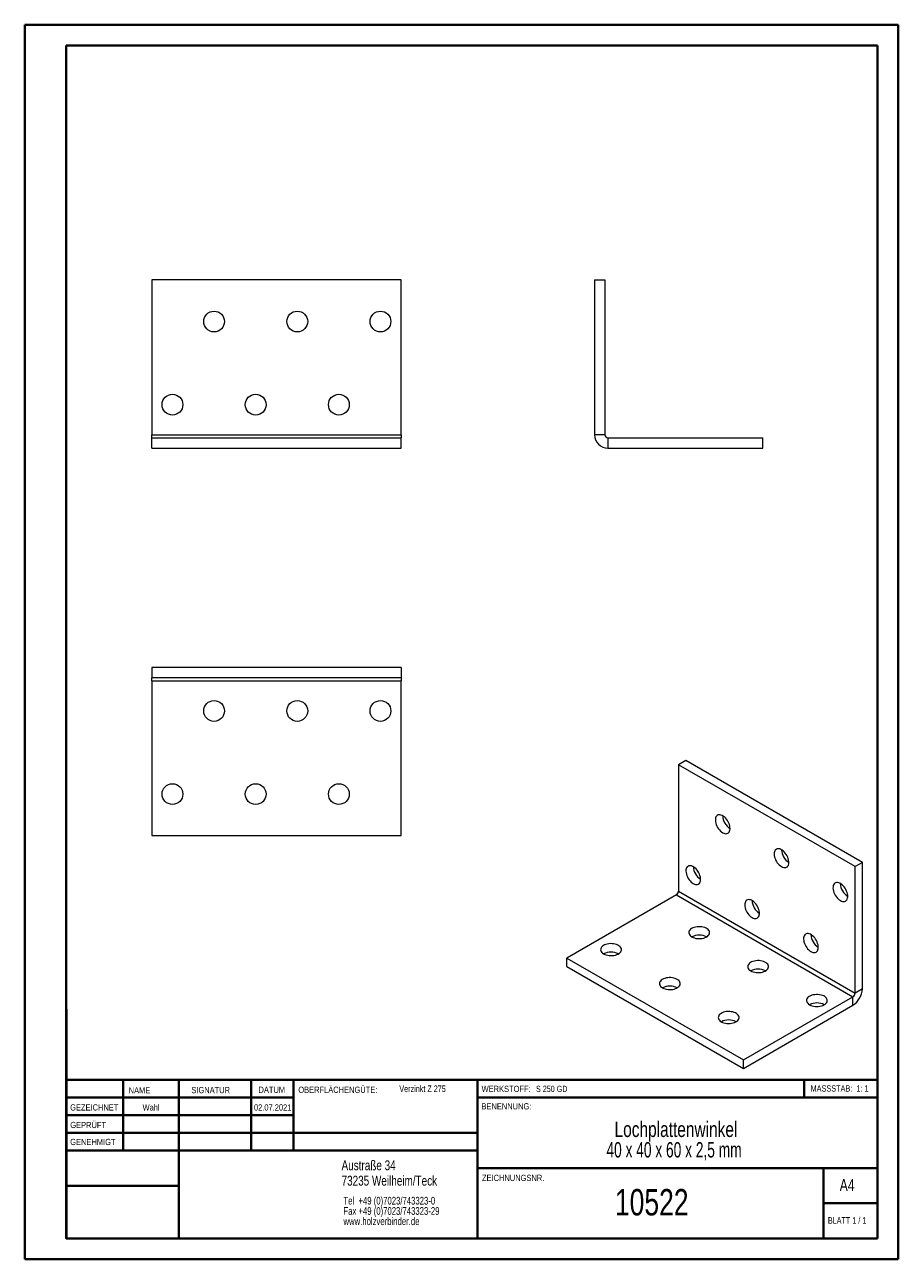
# Model space of a CAD drawing. Header units: millimetres. Extents: x 0 to 210, y 0 to 297.
import ezdxf

# ---------------------------------------------------------------- set-up
doc = ezdxf.new("R2010")
doc.units = ezdxf.units.MM
doc.styles.add('SLDTEXTSTYLE0', font='TXT', dxfattribs={"width": 0.75})
doc.styles.add('SLDTEXTSTYLE1', font='TXT', dxfattribs={"width": 0.681818})
doc.styles.add('SLDTEXTSTYLE2', font='TXT', dxfattribs={"width": 0.7})
doc.styles.add('SLDTEXTSTYLE3', font='TXT', dxfattribs={"width": 0.6875})
doc.styles.add('SLDTEXTSTYLE4', font='TXT', dxfattribs={"width": 0.666667})

# ---------------------------------------------------------------- blocks, each defined once
blk = doc.blocks.new('SW_NOTE_0')
at = {"color": 0, "linetype": 'Continuous', "lineweight": 0, "char_height": 1.8521, "attachment_point": 1, "style": 'SLDTEXTSTYLE0'}
for s, insert in [('Tel  +49 (0)7023/743323-0', (0, 2.39)), ('Fax +49 (0)7023/743323-29', (0, -0.08)), ('www.holzverbinder.de', (0, -2.55))]:
    blk.add_mtext(s, dxfattribs=dict(at, insert=insert))
blk = doc.blocks.new('SW_NOTE_1')
at = {"color": 0, "linetype": 'Continuous', "lineweight": 0, "char_height": 3.7042, "attachment_point": 2}
for s, insert, style in [('Lochplattenwinkel', (21.65, 4.77), 'SLDTEXTSTYLE0'), ('40 x 40 x 60 x 2,5 mm', (21.18, -0.16), 'SLDTEXTSTYLE4')]:
    blk.add_mtext(s, dxfattribs=dict(at, insert=insert, style=style))

msp = doc.modelspace()

# ---------------------------------------------------------------- linework, layer by layer
at = {"color": 7, "linetype": 'Continuous', "lineweight": 40}
for p, q in [((0.08, 0.21), (0.08, 297.21)), ((0.08, 297.21), (210.08, 297.21)), ((210.08, 0.21), (210.08, 297.21)), ((210.08, 292.21), (210.08, 297.21)), ((10.08, 292.21), (205.08, 292.21)), ((10.08, 5.21), (10.08, 292.21)), ((205.08, 5.21), (205.08, 292.21)), ((10.11, 60.37), (10.11, 5.12)), ((205.08, 43.37), (10.11, 43.37)), ((23.71, 43.37), (23.71, 26.37)), ((37.1, 43.37), (37.1, 5.12)), ((54.51, 43.37), (54.51, 26.37)), ((64.71, 26.37), (64.71, 43.37)), ((108.91, 43.37), (108.91, 5.12)), ((187.47, 39.12), (187.47, 43.37)), ((64.71, 39.1), (10.11, 39.1)), ((205.08, 39.12), (108.91, 39.12)), ((64.71, 34.87), (10.11, 34.87)), ((108.91, 30.62), (10.11, 30.62)), ((108.91, 26.37), (10.11, 26.37)), ((108.91, 22.12), (205.08, 22.12)), ((192.08, 5.21), (192.08, 22.21)), ((37.1, 17.87), (10.11, 17.87)), ((10.11, 13.71), (10.08, 13.71)), ((205.08, 13.71), (192.08, 13.71)), ((10.11, 9.46), (10.08, 9.46)), ((10.08, 5.21), (205.08, 5.21)), ((205.08, 5.21), (180.99, 5.21)), ((0.08, 0.21), (210.08, 0.21))]:
    msp.add_line(p, q, dxfattribs=at)
at = {"color": 7, "linetype": 'Continuous', "lineweight": 15}
for p, q in [((90.6, 235.81), (30.6, 235.81)), ((30.6, 235.81), (30.6, 198.58)), ((90.6, 198.58), (90.6, 235.81)), ((137.04, 235.81), (137.04, 198.58)), ((137.04, 235.81), (139.54, 235.81)), ((139.54, 235.81), (139.54, 198.58)), ((30.6, 198.58), (90.6, 198.58)), ((30.6, 197.84), (30.6, 198.58)), ((30.6, 195.34), (30.6, 197.84)), ((30.6, 197.84), (90.6, 197.84)), ((90.6, 198.58), (90.6, 197.84)), ((90.6, 195.34), (90.6, 197.84)), ((139.54, 198.58), (137.04, 198.58)), ((140.28, 197.84), (140.28, 195.34)), ((140.28, 197.84), (177.51, 197.84)), ((177.51, 195.34), (177.51, 197.84)), ((30.6, 195.34), (90.6, 195.34)), ((140.28, 195.34), (177.51, 195.34)), ((90.6, 142.59), (30.6, 142.59)), ((30.6, 142.59), (30.6, 140.09)), ((90.6, 142.59), (90.6, 140.09)), ((90.6, 140.09), (30.6, 140.09)), ((30.6, 139.36), (30.6, 140.09)), ((90.6, 140.09), (90.6, 139.36)), ((30.6, 139.36), (90.6, 139.36)), ((30.6, 139.36), (30.6, 102.13)), ((90.6, 102.13), (90.6, 139.36)), ((159.03, 120.18), (157.26, 119.16)), ((199.69, 94.67), (157.26, 119.16)), ((157.26, 119.16), (157.26, 88.76)), ((201.45, 95.69), (159.03, 120.18)), ((30.6, 102.13), (90.6, 102.13)), ((201.45, 95.69), (199.69, 94.67)), ((201.45, 65.29), (201.45, 95.69)), ((199.69, 64.27), (199.69, 94.67)), ((156.74, 87.86), (130.42, 72.67)), ((156.74, 87.86), (199.16, 63.37)), ((157.26, 88.76), (199.69, 64.27)), ((130.42, 72.67), (172.84, 48.17)), ((130.42, 70.63), (130.42, 72.67)), ((130.42, 70.63), (172.84, 46.13)), ((172.84, 48.17), (199.16, 63.37)), ((199.16, 61.33), (199.16, 63.37)), ((201.45, 65.29), (199.69, 64.27)), ((172.84, 46.13), (199.16, 61.33)), ((172.84, 46.13), (172.84, 48.17))]:
    msp.add_line(p, q, dxfattribs=at)
at = {"color": 7, "linetype": 'Continuous', "lineweight": 0}
for p, q in [((64.71, 39.12), (10.11, 39.12)), ((23.71, 5.21), (23.71, 5.12)), ((54.51, 5.21), (54.51, 5.12))]:
    msp.add_line(p, q, dxfattribs=at)
at = {"color": 7, "linetype": 'Continuous', "lineweight": 15, "flags": 128}
for points in [[(167.87, 102.83), (168.14, 102.7), (168.4, 102.62), (168.65, 102.59), (168.88, 102.61), (169.09, 102.69), (169.27, 102.82), (169.42, 103), (169.53, 103.22), (169.6, 103.48), (169.63, 103.77), (169.62, 104.09), (169.57, 104.43), (169.48, 104.78), (169.35, 105.12), (169.19, 105.47), (168.99, 105.8), (168.77, 106.1), (168.53, 106.38), (168.27, 106.63), (168, 106.83), (167.73, 106.99), (167.46, 107.09), (167.2, 107.15), (166.96, 107.15), (166.74, 107.1), (166.55, 106.99), (166.38, 106.84), (166.25, 106.64), (166.16, 106.4), (166.11, 106.12), (166.1, 105.81), (166.13, 105.48), (166.2, 105.14), (166.31, 104.79), (166.46, 104.45), (166.64, 104.11), (166.85, 103.79), (167.08, 103.5), (167.33, 103.23), (167.6, 103.01), (167.87, 102.83)], [(182.01, 94.67), (182.28, 94.53), (182.54, 94.45), (182.79, 94.43), (183.02, 94.45), (183.23, 94.53), (183.41, 94.66), (183.56, 94.84), (183.67, 95.06), (183.74, 95.32), (183.77, 95.61), (183.76, 95.93), (183.71, 96.26), (183.62, 96.61), (183.49, 96.96), (183.33, 97.3), (183.13, 97.63), (182.91, 97.94), (182.67, 98.22), (182.41, 98.46), (182.14, 98.66), (181.87, 98.82), (181.6, 98.93), (181.35, 98.98), (181.1, 98.98), (180.88, 98.93), (180.69, 98.83), (180.52, 98.67), (180.39, 98.47), (180.3, 98.23), (180.25, 97.96), (180.24, 97.65), (180.27, 97.32), (180.34, 96.98), (180.45, 96.63), (180.6, 96.28), (180.78, 95.94), (180.99, 95.63), (181.22, 95.33), (181.47, 95.07), (181.74, 94.85), (182.01, 94.67)], [(160.79, 90.58), (161.06, 90.45), (161.33, 90.37), (161.58, 90.34), (161.81, 90.37), (162.02, 90.44), (162.2, 90.57), (162.35, 90.75), (162.46, 90.97), (162.53, 91.23), (162.56, 91.52), (162.55, 91.84), (162.5, 92.18), (162.41, 92.53), (162.28, 92.88), (162.11, 93.22), (161.92, 93.55), (161.7, 93.86), (161.46, 94.13), (161.2, 94.38), (160.93, 94.58), (160.66, 94.74), (160.39, 94.84), (160.13, 94.9), (159.89, 94.9), (159.67, 94.85), (159.47, 94.74), (159.31, 94.59), (159.18, 94.39), (159.09, 94.15), (159.04, 93.87), (159.03, 93.56), (159.06, 93.24), (159.13, 92.89), (159.24, 92.54), (159.39, 92.2), (159.57, 91.86), (159.78, 91.54), (160.01, 91.25), (160.26, 90.98), (160.52, 90.76), (160.79, 90.58)], [(196.15, 86.5), (196.42, 86.37), (196.68, 86.29), (196.93, 86.26), (197.17, 86.29), (197.38, 86.37), (197.56, 86.49), (197.7, 86.67), (197.81, 86.89), (197.89, 87.15), (197.92, 87.45), (197.91, 87.76), (197.85, 88.1), (197.76, 88.45), (197.63, 88.8), (197.47, 89.14), (197.27, 89.47), (197.05, 89.78), (196.81, 90.06), (196.55, 90.3), (196.29, 90.5), (196.01, 90.66), (195.75, 90.76), (195.49, 90.82), (195.25, 90.82), (195.02, 90.77), (194.83, 90.66), (194.67, 90.51), (194.54, 90.31), (194.45, 90.07), (194.39, 89.79), (194.38, 89.49), (194.41, 89.16), (194.49, 88.81), (194.6, 88.46), (194.74, 88.12), (194.92, 87.78), (195.13, 87.46), (195.37, 87.17), (195.62, 86.91), (195.88, 86.68), (196.15, 86.5)], [(174.94, 82.42), (175.21, 82.29), (175.47, 82.2), (175.72, 82.18), (175.95, 82.2), (176.16, 82.28), (176.34, 82.41), (176.49, 82.59), (176.6, 82.81), (176.67, 83.07), (176.7, 83.36), (176.69, 83.68), (176.64, 84.02), (176.55, 84.36), (176.42, 84.71), (176.26, 85.06), (176.06, 85.38), (175.84, 85.69), (175.6, 85.97), (175.34, 86.21), (175.07, 86.42), (174.8, 86.57), (174.53, 86.68), (174.28, 86.73), (174.03, 86.74), (173.81, 86.68), (173.62, 86.58), (173.45, 86.43), (173.32, 86.23), (173.23, 85.98), (173.18, 85.71), (173.17, 85.4), (173.2, 85.07), (173.27, 84.73), (173.38, 84.38), (173.53, 84.03), (173.71, 83.7), (173.92, 83.38), (174.15, 83.08), (174.4, 82.82), (174.67, 82.6), (174.94, 82.42)], [(160.47, 77.77), (160.76, 77.63), (161.08, 77.51), (161.44, 77.42), (161.81, 77.37), (162.19, 77.35), (162.57, 77.36), (162.94, 77.41), (163.3, 77.48), (163.63, 77.59), (163.93, 77.73), (164.19, 77.89), (164.41, 78.08), (164.57, 78.28), (164.68, 78.49), (164.73, 78.71), (164.72, 78.93), (164.66, 79.15), (164.54, 79.35), (164.36, 79.55), (164.13, 79.73), (163.86, 79.89), (163.55, 80.02), (163.21, 80.12), (162.85, 80.19), (162.47, 80.23), (162.09, 80.23), (161.71, 80.2), (161.35, 80.14), (161, 80.04), (160.68, 79.92), (160.4, 79.77), (160.16, 79.6), (159.97, 79.41), (159.84, 79.2), (159.76, 78.98), (159.74, 78.76), (159.77, 78.54), (159.87, 78.33), (160.02, 78.12), (160.22, 77.94), (160.47, 77.77)], [(189.08, 74.25), (189.35, 74.12), (189.61, 74.04), (189.86, 74.01), (190.1, 74.04), (190.3, 74.12), (190.48, 74.25), (190.63, 74.42), (190.74, 74.64), (190.81, 74.9), (190.85, 75.2), (190.83, 75.52), (190.78, 75.85), (190.69, 76.2), (190.56, 76.55), (190.4, 76.89), (190.2, 77.22), (189.98, 77.53), (189.74, 77.81), (189.48, 78.05), (189.21, 78.25), (188.94, 78.41), (188.68, 78.51), (188.42, 78.57), (188.18, 78.57), (187.95, 78.52), (187.76, 78.41), (187.59, 78.26), (187.47, 78.06), (187.37, 77.82), (187.32, 77.54), (187.31, 77.24), (187.34, 76.91), (187.41, 76.57), (187.53, 76.22), (187.67, 75.87), (187.85, 75.53), (188.06, 75.21), (188.29, 74.92), (188.55, 74.66), (188.81, 74.43), (189.08, 74.25)], [(139.25, 73.69), (139.55, 73.54), (139.87, 73.43), (140.22, 73.34), (140.59, 73.29), (140.97, 73.26), (141.36, 73.28), (141.73, 73.32), (142.09, 73.4), (142.42, 73.51), (142.72, 73.65), (142.98, 73.81), (143.2, 73.99), (143.36, 74.19), (143.47, 74.41), (143.52, 74.62), (143.51, 74.85), (143.45, 75.06), (143.32, 75.27), (143.15, 75.47), (142.92, 75.65), (142.65, 75.8), (142.34, 75.93), (142, 76.04), (141.64, 76.11), (141.26, 76.14), (140.88, 76.15), (140.5, 76.12), (140.13, 76.06), (139.79, 75.96), (139.47, 75.84), (139.19, 75.69), (138.95, 75.52), (138.76, 75.32), (138.62, 75.12), (138.54, 74.9), (138.52, 74.68), (138.56, 74.46), (138.65, 74.25), (138.8, 74.04), (139.01, 73.85), (139.25, 73.69)], [(174.61, 69.61), (174.9, 69.46), (175.23, 69.34), (175.58, 69.26), (175.95, 69.2), (176.33, 69.18), (176.71, 69.2), (177.09, 69.24), (177.44, 69.32), (177.78, 69.43), (178.08, 69.57), (178.34, 69.73), (178.55, 69.91), (178.71, 70.11), (178.82, 70.32), (178.87, 70.54), (178.87, 70.76), (178.8, 70.98), (178.68, 71.19), (178.5, 71.39), (178.28, 71.57), (178.01, 71.72), (177.7, 71.85), (177.36, 71.95), (176.99, 72.02), (176.62, 72.06), (176.23, 72.07), (175.85, 72.04), (175.49, 71.97), (175.14, 71.88), (174.82, 71.76), (174.54, 71.61), (174.31, 71.43), (174.12, 71.24), (173.98, 71.03), (173.9, 70.82), (173.88, 70.6), (173.91, 70.38), (174.01, 70.16), (174.16, 69.96), (174.36, 69.77), (174.61, 69.61)], [(153.4, 65.52), (153.69, 65.38), (154.01, 65.26), (154.36, 65.18), (154.74, 65.12), (155.12, 65.1), (155.5, 65.11), (155.87, 65.16), (156.23, 65.24), (156.56, 65.35), (156.86, 65.48), (157.12, 65.65), (157.34, 65.83), (157.5, 66.03), (157.61, 66.24), (157.66, 66.46), (157.65, 66.68), (157.59, 66.9), (157.46, 67.11), (157.29, 67.3), (157.06, 67.48), (156.79, 67.64), (156.48, 67.77), (156.14, 67.87), (155.78, 67.94), (155.4, 67.98), (155.02, 67.98), (154.64, 67.95), (154.27, 67.89), (153.93, 67.8), (153.61, 67.67), (153.33, 67.52), (153.09, 67.35), (152.9, 67.16), (152.77, 66.95), (152.69, 66.74), (152.67, 66.52), (152.7, 66.3), (152.8, 66.08), (152.95, 65.88), (153.15, 65.69), (153.4, 65.52)], [(188.75, 61.44), (189.04, 61.3), (189.37, 61.18), (189.72, 61.09), (190.09, 61.04), (190.47, 61.02), (190.85, 61.03), (191.23, 61.08), (191.59, 61.16), (191.92, 61.27), (192.22, 61.4), (192.48, 61.56), (192.69, 61.75), (192.86, 61.95), (192.96, 62.16), (193.02, 62.38), (193.01, 62.6), (192.94, 62.82), (192.82, 63.03), (192.64, 63.22), (192.42, 63.4), (192.15, 63.56), (191.84, 63.69), (191.5, 63.79), (191.14, 63.86), (190.76, 63.9), (190.38, 63.9), (190, 63.87), (189.63, 63.81), (189.28, 63.72), (188.97, 63.59), (188.69, 63.44), (188.45, 63.27), (188.26, 63.08), (188.12, 62.87), (188.04, 62.65), (188.02, 62.43), (188.06, 62.21), (188.15, 62), (188.3, 61.8), (188.5, 61.61), (188.75, 61.44)], [(167.54, 57.36), (167.83, 57.22), (168.15, 57.1), (168.51, 57.01), (168.88, 56.96), (169.26, 56.94), (169.64, 56.95), (170.02, 57), (170.37, 57.07), (170.71, 57.18), (171.01, 57.32), (171.27, 57.48), (171.48, 57.67), (171.64, 57.87), (171.75, 58.08), (171.8, 58.3), (171.8, 58.52), (171.73, 58.74), (171.61, 58.94), (171.43, 59.14), (171.2, 59.32), (170.93, 59.48), (170.63, 59.61), (170.29, 59.71), (169.92, 59.78), (169.55, 59.82), (169.16, 59.82), (168.78, 59.79), (168.42, 59.73), (168.07, 59.63), (167.75, 59.51), (167.47, 59.36), (167.23, 59.19), (167.05, 59), (166.91, 58.79), (166.83, 58.57), (166.81, 58.35), (166.84, 58.13), (166.94, 57.92), (167.09, 57.71), (167.29, 57.53), (167.54, 57.36)]]:
    msp.add_lwpolyline(points, dxfattribs=at)
at = {"color": 7, "linetype": 'Continuous', "lineweight": 15}
for centre in [(45.6, 225.81), (65.6, 225.81), (85.6, 225.81), (35.6, 205.81), (55.6, 205.81), (75.6, 205.81), (45.6, 132.13), (65.6, 132.13), (85.6, 132.13), (35.6, 112.13), (55.6, 112.13), (75.6, 112.13)]:
    msp.add_circle(centre, 2.5, dxfattribs=at)
for centre, radius, start, end in [((140.28, 198.58), 3.24, 180, 270), ((140.28, 198.58), 0.737, 180, 270), ((171.68, 107.07), 3.82, 182.4139, 237.5807), ((185.82, 98.91), 3.82, 182.4139, 237.5807), ((164.61, 94.83), 3.82, 182.4139, 237.5807), ((199.96, 90.75), 3.82, 182.4139, 237.5807), ((156.13, 88.82), 1.13, 302.6055, 357.3945), ((178.75, 86.66), 3.82, 182.4139, 237.5807), ((162.24, 74.39), 3.82, 62.4163, 117.5837), ((192.89, 78.5), 3.82, 182.4139, 237.5807), ((141.02, 70.3), 3.82, 62.4163, 117.5837), ((176.38, 66.22), 3.82, 62.4163, 117.5837), ((155.16, 62.14), 3.82, 62.4163, 117.5837), ((196.5, 65.51), 4.95, 302.4871, 357.5129), ((198.55, 64.32), 1.13, 302.6055, 357.3945), ((190.52, 58.06), 3.82, 62.4163, 117.5837), ((169.31, 53.98), 3.82, 62.4163, 117.5837)]:
    msp.add_arc(centre, radius, start, end, dxfattribs=at)

# ---------------------------------------------------------------- block references
at = {"color": 7, "linetype": 'Continuous', "lineweight": 0}
for name, p in [('SW_NOTE_1', (134.99, 28.57)), ('SW_NOTE_0', (76.7, 12.85))]:
    msp.add_blockref(name, p, dxfattribs=at)

# ---------------------------------------------------------------- texts
for s, insert, char_height, attachment_point, style in [('NAME', (25.07, 41.62), 1.5, 1, 'SLDTEXTSTYLE0'), ('SIGNATUR', (40.14, 41.68), 1.5, 1, 'SLDTEXTSTYLE0'), ('DATUM', (56.28, 41.74), 1.5, 1, 'SLDTEXTSTYLE0'), ('OBERFLÄCHENGÜTE:', (65.86, 41.74), 1.5, 1, 'SLDTEXTSTYLE0'), ('Verzinkt Z 275', (90.14, 42.03), 1.5875, 1, 'SLDTEXTSTYLE0'), ('WERKSTOFF:', (109.91, 41.96), 1.5, 1, 'SLDTEXTSTYLE0'), ('S 250 GD', (122.99, 41.96), 1.5, 1, 'SLDTEXTSTYLE3'), ('MASSSTAB:  1: 1', (188.99, 42.07), 1.5, 1, 'SLDTEXTSTYLE2'), ('GEZEICHNET', (11, 37.51), 1.5, 1, 'SLDTEXTSTYLE0'), ('Wahl', (30.46, 37.5), 1.499, 2, 'SLDTEXTSTYLE0'), ('02.07.2021', (59.69, 37.5), 1.499, 2, 'SLDTEXTSTYLE0'), ('BENENNUNG:', (109.88, 37.77), 1.5, 1, 'SLDTEXTSTYLE0'), ('GEPRÜFT', (11.03, 33.28), 1.5, 1, 'SLDTEXTSTYLE0'), ('GENEHMIGT', (11.02, 29.19), 1.5, 1, 'SLDTEXTSTYLE0'), ('Austraße 34', (76.25, 24.02), 2.3813, 1, 'SLDTEXTSTYLE0'), ('73235 Weilheim/Teck', (76.25, 20.32), 2.3813, 1, 'SLDTEXTSTYLE0'), ('ZEICHNUNGSNR.', (110, 20.55), 1.5, 1, 'SLDTEXTSTYLE0'), ('A4', (196, 19.52), 2.91, 1, 'SLDTEXTSTYLE0'), ('10522', (150.81, 17.12), 6.35, 2, 'SLDTEXTSTYLE0'), ('BLATT 1 / 1', (193.16, 10.36), 1.5875, 1, 'SLDTEXTSTYLE1')]:
    msp.add_mtext(s, dxfattribs=dict(at, insert=insert, char_height=char_height, attachment_point=attachment_point, style=style))

doc.saveas('drawing.dxf')
